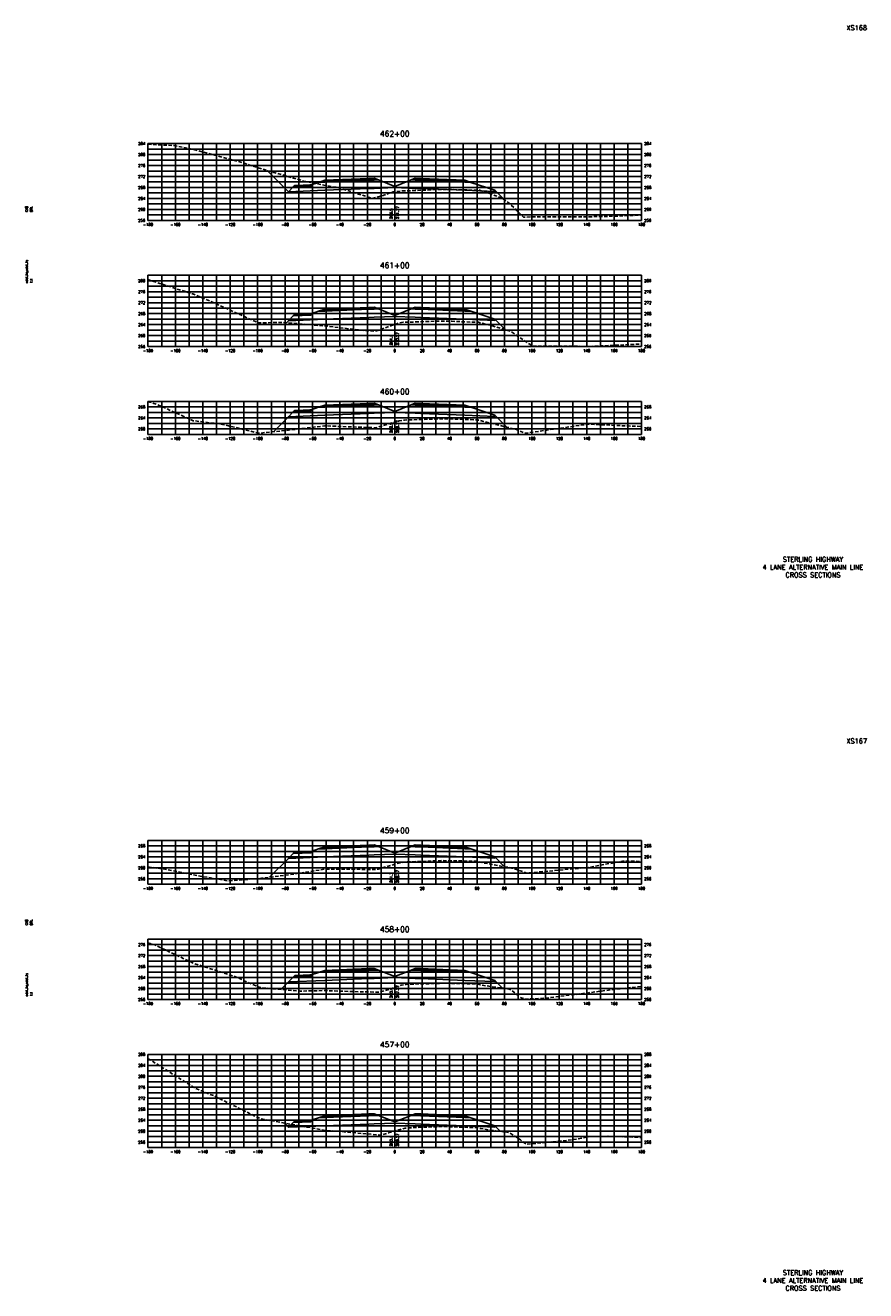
# Model space of a CAD drawing. Extents: x 37 to 9410, y 16 to 8218.
# Tile 77 of 110: x 7337 to 7950, y 3136 to 4058. Entities that reach past the tile are written whole.
import ezdxf
from ezdxf.enums import TextEntityAlignment as Align

# ---------------------------------------------------------------- set-up
doc = ezdxf.new("R2010")
doc.units = 0
doc.header["$LTSCALE"] = 20
doc.header["$MEASUREMENT"] = 0
doc.linetypes.add('HIDDEN_050%', pattern=[0.1875, 0.125, -0.0625])
for name, color, linetype in [('S-AT-TXT175', 6, 'Continuous'), ('S-AT-TXT80', 1, 'Continuous'), ('XDATUM', 3, 'Continuous'), ('XEG', 1, 'HIDDEN_050%'), ('XFG', 2, 'Continuous'), ('XGRID', 251, 'Continuous'), ('XGRIDT', 2, 'Continuous'), ('XREF-BORDER', 7, 'Continuous')]:
    doc.layers.add(name, color=color, linetype=linetype)
doc.styles.add('L100', font='simplex.shx', dxfattribs={"height": 2})
doc.styles.add('L175', font='ROMANSM.shx', dxfattribs={"height": 3.5})
doc.styles.add('L80', font='ROMANSM.shx', dxfattribs={"height": 1.6})

# ---------------------------------------------------------------- blocks, each defined once
blk = doc.blocks.new('03025_00_att1')
at = {"layer": 'S-AT-TXT175', "style": 'L175'}
for tag, p in [('NUM', (32.402, 20.822)), ('LINE1', (30.64, 1.444)), ('LINE2', (30.64, 1.161)), ('LINE3', (30.64, 0.877))]:
    blk.add_attdef(tag, text='', height=0.175, dxfattribs=at).set_placement(p, align=Align.CENTER)
at = {"layer": 'S-AT-TXT80', "style": 'L80'}
for tag, p in [('DESIGNED', (2.094, 14.201)), ('CHECKED', (2.265, 14.201)), ('DRAFTED', (2.436, 14.201)), ('PCTB', (2.094, 11.605)), ('PSCALE', (2.265, 11.605)), ('PVIEW', (2.436, 11.605))]:
    blk.add_attdef(tag, p, '', height=0.08, rotation=90, dxfattribs=at)

msp = doc.modelspace()

# ---------------------------------------------------------------- linework, layer by layer
at = {"layer": 'XDATUM', "flags": 128}
for points in [[(7512.9, 3952.41), (7528.46, 3936.85), (7555.05, 3937.92), (7587.05, 3939.2), (7591.05, 3939.36), (7606.05, 3939.96), (7621.05, 3939.36), (7625.05, 3939.2), (7657.05, 3937.92), (7679.05, 3937.04), (7679.05, 3937.92), (7685.27, 3931.71)], [(7527.02, 3841.42), (7528.46, 3842.85), (7555.05, 3843.92), (7587.05, 3845.2), (7591.05, 3845.36), (7606.05, 3845.96), (7621.05, 3845.36), (7625.05, 3845.2), (7657.05, 3843.92), (7679.05, 3843.04), (7679.05, 3843.92), (7686.6, 3836.37)], [(7517.53, 3761.93), (7528.46, 3772.85), (7555.05, 3773.92), (7587.05, 3775.2), (7591.05, 3775.36), (7606.05, 3775.96), (7621.05, 3775.36), (7625.05, 3775.2), (7657.05, 3773.92), (7679.05, 3773.04), (7679.05, 3773.92), (7687.78, 3765.19)], [(7514.79, 3437.19), (7528.46, 3450.85), (7555.05, 3451.92), (7587.05, 3453.2), (7591.05, 3453.36), (7606.05, 3453.96), (7621.05, 3453.36), (7625.05, 3453.2), (7657.05, 3451.92), (7679.05, 3451.04), (7679.05, 3451.92), (7686.18, 3444.79)], [(7522.97, 3355.36), (7528.46, 3360.85), (7555.05, 3361.92), (7587.05, 3363.2), (7591.05, 3363.36), (7606.05, 3363.96), (7621.05, 3363.36), (7625.05, 3363.2), (7657.05, 3361.92), (7679.05, 3361.04), (7679.05, 3361.92), (7684.67, 3356.3)], [(7525.35, 3257.97), (7528.46, 3254.85), (7555.05, 3255.92), (7587.05, 3257.2), (7591.05, 3257.36), (7606.05, 3257.96), (7621.05, 3257.36), (7625.05, 3257.2), (7657.05, 3255.92), (7679.05, 3255.04), (7679.05, 3255.92), (7683.09, 3251.88)]]:
    msp.add_lwpolyline(points, dxfattribs=at)
at = {"layer": 'XEG', "flags": 128}
for points in [[(7426.05, 3971.5), (7445.19, 3970.52), (7458.39, 3967.97), (7493.04, 3958.71), (7506.4, 3954.3), (7540.9, 3944.31), (7554.4, 3941.72), (7565.36, 3939.74), (7589.67, 3932.04), (7598.87, 3934.58), (7604.77, 3936.73), (7606.05, 3936.93), (7606.56, 3937.01), (7610.99, 3937.43), (7622.61, 3937.82), (7641, 3938.62), (7651.62, 3938.36), (7667.74, 3938.01), (7669.74, 3937.42), (7671.23, 3936.96), (7680.42, 3933.73), (7684.66, 3932.17), (7690.16, 3928), (7699.92, 3918.41), (7716.76, 3918.62), (7732.7, 3918.51), (7746.42, 3918.63), (7760.58, 3918.93), (7786.05, 3919.77)], [(7426.05, 3872.95), (7427.84, 3872.22), (7458.7, 3862.39), (7475.99, 3855.09), (7506.7, 3841.25), (7524.14, 3841.66), (7554.7, 3839.08), (7580.19, 3836.08), (7591.91, 3835.19), (7603.62, 3839.27), (7604.51, 3839.58), (7606.05, 3840.13), (7608.05, 3840.84), (7609.04, 3841.04), (7612.18, 3841.69), (7618.89, 3841.92), (7641.16, 3842.64), (7647.44, 3842.41), (7667.22, 3841.69), (7668.2, 3841.42), (7670.82, 3840.72), (7677.22, 3839.13), (7690.4, 3835.25), (7702.95, 3826.69), (7707.45, 3824.26), (7720.71, 3824.39), (7746.72, 3824.12), (7764.88, 3824.86), (7786.05, 3825.91)], [(7426.05, 3783.79), (7432.15, 3782.08), (7459, 3769.97), (7480.3, 3767.3), (7507, 3760.84), (7528.44, 3763.05), (7555, 3766.21), (7585.72, 3765), (7592.51, 3764.82), (7606, 3768.96), (7606.05, 3768.98), (7607.27, 3769.35), (7609.08, 3769.92), (7609.58, 3769.97), (7613.05, 3770.44), (7616.37, 3770.51), (7640.63, 3771.4), (7643.91, 3771.34), (7666.53, 3770.55), (7667.02, 3770.41), (7670.08, 3769.67), (7688.08, 3765.12), (7693.52, 3763.99), (7695.29, 3763.26), (7695.88, 3763), (7700.96, 3760.79), (7719.37, 3763.43), (7747.02, 3767.44), (7769.19, 3766.44), (7786.05, 3765.75)], [(7426.05, 3444.68), (7436.45, 3443.3), (7459.3, 3438.79), (7484.6, 3434.44), (7507.3, 3436.23), (7532.75, 3439.48), (7555.31, 3443.07), (7588.57, 3442.85), (7593.04, 3442.82), (7594.05, 3443.13), (7606.05, 3446.58), (7609.92, 3447.69), (7613.99, 3448.2), (7614.23, 3448.22), (7640.18, 3449.23), (7641.47, 3449.26), (7664.56, 3448.78), (7665.9, 3448.75), (7669.62, 3447.8), (7669.77, 3447.76), (7691.47, 3443.83), (7691.71, 3443.79), (7702.34, 3440.17), (7702.34, 3440.16), (7702.38, 3440.17), (7747.32, 3444.23), (7773.5, 3449.12), (7786.05, 3448.58)], [(7426.05, 3389.39), (7430.47, 3388.04), (7459.6, 3374.26), (7488.91, 3364.92), (7507.6, 3356.74), (7537.06, 3354.09), (7555.61, 3354.5), (7581.93, 3353.58), (7595.23, 3353.39), (7599.33, 3354.64), (7606.05, 3356.85), (7610.78, 3358.4), (7614.18, 3358.84), (7615.37, 3359.07), (7634.56, 3359.63), (7641.46, 3359.86), (7647.9, 3359.74), (7665.55, 3359.24), (7668.34, 3358.64), (7669.42, 3358.42), (7685.75, 3356.15), (7690.25, 3355.39), (7698.31, 3349.29), (7700.73, 3348.23), (7715.29, 3348.9), (7747.62, 3352.9), (7765.48, 3355.34), (7786.05, 3357.51)], [(7426.05, 3304.99), (7426.79, 3304.59), (7459.9, 3283.62), (7474.65, 3277.52), (7507.91, 3261.14), (7522.51, 3258.47), (7555.91, 3252.51), (7569.25, 3251.62), (7595.84, 3249.03), (7602.01, 3250.93), (7606.05, 3252.14), (7611.25, 3253.7), (7613.74, 3254.12), (7616.11, 3254.49), (7628.86, 3254.92), (7641.1, 3255.4), (7653.52, 3254.94), (7665.48, 3254.56), (7667.26, 3254.22), (7668.59, 3253.93), (7679.47, 3252.33), (7689.11, 3251.13), (7695.96, 3246.9), (7697.73, 3245.59), (7702.09, 3242.36), (7734.96, 3245.59), (7747.93, 3248.04), (7761.8, 3248.29), (7786.05, 3247.46)]]:
    msp.add_lwpolyline(points, dxfattribs=at)
at = {"layer": 'XFG', "flags": 128}
for points in [[(7528.46, 3936.85), (7528.46, 3936.85), (7512.9, 3952.41)], [(7606.05, 3940.7), (7594.1, 3945.48), (7591.05, 3945.36), (7587.05, 3945.2), (7555.05, 3943.92), (7550.48, 3943.73), (7545.05, 3941.92), (7545.05, 3940.92), (7532.01, 3940.4), (7528.46, 3936.85), (7555.05, 3937.92), (7587.05, 3939.2), (7591.05, 3939.36), (7606.05, 3939.96), (7606.05, 3940.7)], [(7545.05, 3941.92), (7544.05, 3941.88), (7544.05, 3941.54), (7534.05, 3941.14), (7534.05, 3941.48), (7533.05, 3941.44), (7532.01, 3940.4), (7545.05, 3940.92), (7545.05, 3941.92)], [(7544.05, 3941.88), (7534.05, 3941.48), (7534.05, 3941.14), (7544.05, 3941.54), (7544.05, 3941.88)], [(7591.05, 3945.7), (7587.05, 3945.54), (7555.05, 3944.26), (7555.05, 3945.26), (7550.48, 3943.73), (7555.05, 3943.92), (7587.05, 3945.2), (7591.05, 3945.36), (7594.1, 3945.48), (7591.05, 3946.7), (7591.05, 3945.7)], [(7591.05, 3946.7), (7587.05, 3946.54), (7555.05, 3945.26), (7555.05, 3944.92), (7587.05, 3946.2), (7591.05, 3946.36), (7591.05, 3946.7)], [(7591.05, 3946.36), (7587.05, 3946.2), (7555.05, 3944.92), (7555.05, 3944.26), (7587.05, 3945.54), (7591.05, 3945.7), (7591.05, 3946.36)], [(7606.05, 3940.7), (7618, 3945.48), (7621.05, 3945.36), (7625.05, 3945.2), (7657.05, 3943.92), (7661.62, 3943.73), (7679.05, 3937.92), (7679.05, 3937.04), (7657.05, 3937.92), (7625.05, 3939.2), (7621.05, 3939.36), (7606.05, 3939.96)], [(7621.05, 3946.7), (7618, 3945.48), (7621.05, 3945.36), (7625.05, 3945.2), (7657.05, 3943.92), (7661.62, 3943.73), (7657.05, 3945.26), (7657.05, 3944.26), (7625.05, 3945.54), (7621.05, 3945.7), (7621.05, 3946.7)], [(7621.05, 3946.7), (7621.05, 3946.36), (7625.05, 3946.2), (7657.05, 3944.92), (7657.05, 3945.26), (7625.05, 3946.54), (7621.05, 3946.7)], [(7621.05, 3946.36), (7621.05, 3945.7), (7625.05, 3945.54), (7657.05, 3944.26), (7657.05, 3944.92), (7625.05, 3946.2), (7621.05, 3946.36)], [(7679.05, 3937.92), (7679.05, 3937.92), (7685.27, 3931.71)], [(7606.05, 3846.7), (7594.1, 3851.48), (7591.05, 3851.36), (7587.05, 3851.2), (7555.05, 3849.92), (7550.48, 3849.73), (7545.05, 3847.92), (7545.05, 3846.92), (7532.01, 3846.4), (7528.46, 3842.85), (7555.05, 3843.92), (7587.05, 3845.2), (7591.05, 3845.36), (7606.05, 3845.96), (7606.05, 3846.7)], [(7545.05, 3847.92), (7544.05, 3847.88), (7544.05, 3847.54), (7534.05, 3847.14), (7534.05, 3847.48), (7533.05, 3847.44), (7532.01, 3846.4), (7545.05, 3846.92), (7545.05, 3847.92)], [(7544.05, 3847.88), (7534.05, 3847.48), (7534.05, 3847.14), (7544.05, 3847.54), (7544.05, 3847.88)], [(7591.05, 3851.7), (7587.05, 3851.54), (7555.05, 3850.26), (7555.05, 3851.26), (7550.48, 3849.73), (7555.05, 3849.92), (7587.05, 3851.2), (7591.05, 3851.36), (7594.1, 3851.48), (7591.05, 3852.7), (7591.05, 3851.7)], [(7591.05, 3852.7), (7587.05, 3852.54), (7555.05, 3851.26), (7555.05, 3850.92), (7587.05, 3852.2), (7591.05, 3852.36), (7591.05, 3852.7)], [(7591.05, 3852.36), (7587.05, 3852.2), (7555.05, 3850.92), (7555.05, 3850.26), (7587.05, 3851.54), (7591.05, 3851.7), (7591.05, 3852.36)], [(7606.05, 3846.7), (7618, 3851.48), (7621.05, 3851.36), (7625.05, 3851.2), (7657.05, 3849.92), (7661.62, 3849.73), (7679.05, 3843.92), (7679.05, 3843.04), (7657.05, 3843.92), (7625.05, 3845.2), (7621.05, 3845.36), (7606.05, 3845.96)], [(7621.05, 3852.7), (7618, 3851.48), (7621.05, 3851.36), (7625.05, 3851.2), (7657.05, 3849.92), (7661.62, 3849.73), (7657.05, 3851.26), (7657.05, 3850.26), (7625.05, 3851.54), (7621.05, 3851.7), (7621.05, 3852.7)], [(7621.05, 3852.7), (7621.05, 3852.36), (7625.05, 3852.2), (7657.05, 3850.92), (7657.05, 3851.26), (7625.05, 3852.54), (7621.05, 3852.7)], [(7621.05, 3852.36), (7621.05, 3851.7), (7625.05, 3851.54), (7657.05, 3850.26), (7657.05, 3850.92), (7625.05, 3852.2), (7621.05, 3852.36)], [(7528.46, 3842.85), (7528.46, 3842.85), (7527.02, 3841.42)], [(7679.05, 3843.92), (7679.05, 3843.92), (7686.6, 3836.37)], [(7591.05, 3781.7), (7587.05, 3781.54), (7555.05, 3780.26), (7555.05, 3781.26), (7550.48, 3779.73), (7555.05, 3779.92), (7587.05, 3781.2), (7591.05, 3781.36), (7594.1, 3781.48), (7591.05, 3782.7), (7591.05, 3781.7)], [(7591.05, 3782.7), (7587.05, 3782.54), (7555.05, 3781.26), (7555.05, 3780.92), (7587.05, 3782.2), (7591.05, 3782.36), (7591.05, 3782.7)], [(7591.05, 3782.36), (7587.05, 3782.2), (7555.05, 3780.92), (7555.05, 3780.26), (7587.05, 3781.54), (7591.05, 3781.7), (7591.05, 3782.36)], [(7621.05, 3782.7), (7618, 3781.48), (7621.05, 3781.36), (7625.05, 3781.2), (7657.05, 3779.92), (7661.62, 3779.73), (7657.05, 3781.26), (7657.05, 3780.26), (7625.05, 3781.54), (7621.05, 3781.7), (7621.05, 3782.7)], [(7621.05, 3782.7), (7621.05, 3782.36), (7625.05, 3782.2), (7657.05, 3780.92), (7657.05, 3781.26), (7625.05, 3782.54), (7621.05, 3782.7)], [(7621.05, 3782.36), (7621.05, 3781.7), (7625.05, 3781.54), (7657.05, 3780.26), (7657.05, 3780.92), (7625.05, 3782.2), (7621.05, 3782.36)], [(7606.05, 3776.7), (7594.1, 3781.48), (7591.05, 3781.36), (7587.05, 3781.2), (7555.05, 3779.92), (7550.48, 3779.73), (7545.05, 3777.92), (7545.05, 3776.92), (7532.01, 3776.4), (7528.46, 3772.85), (7555.05, 3773.92), (7587.05, 3775.2), (7591.05, 3775.36), (7606.05, 3775.96), (7606.05, 3776.7)], [(7545.05, 3777.92), (7544.05, 3777.88), (7544.05, 3777.54), (7534.05, 3777.14), (7534.05, 3777.48), (7533.05, 3777.44), (7532.01, 3776.4), (7545.05, 3776.92), (7545.05, 3777.92)], [(7544.05, 3777.88), (7534.05, 3777.48), (7534.05, 3777.14), (7544.05, 3777.54), (7544.05, 3777.88)], [(7606.05, 3776.7), (7618, 3781.48), (7621.05, 3781.36), (7625.05, 3781.2), (7657.05, 3779.92), (7661.62, 3779.73), (7679.05, 3773.92), (7679.05, 3773.04), (7657.05, 3773.92), (7625.05, 3775.2), (7621.05, 3775.36), (7606.05, 3775.96)], [(7679.05, 3773.92), (7679.05, 3773.92), (7687.78, 3765.19)], [(7528.46, 3772.85), (7528.46, 3772.85), (7517.53, 3761.93)], [(7606.05, 3454.7), (7594.1, 3459.48), (7591.05, 3459.36), (7587.05, 3459.2), (7555.05, 3457.92), (7550.48, 3457.73), (7545.05, 3455.92), (7545.05, 3454.92), (7532.01, 3454.4), (7528.46, 3450.85), (7555.05, 3451.92), (7587.05, 3453.2), (7591.05, 3453.36), (7606.05, 3453.96), (7606.05, 3454.7)], [(7591.05, 3459.7), (7587.05, 3459.54), (7555.05, 3458.26), (7555.05, 3459.26), (7550.48, 3457.73), (7555.05, 3457.92), (7587.05, 3459.2), (7591.05, 3459.36), (7594.1, 3459.48), (7591.05, 3460.7), (7591.05, 3459.7)], [(7591.05, 3460.7), (7587.05, 3460.54), (7555.05, 3459.26), (7555.05, 3458.92), (7587.05, 3460.2), (7591.05, 3460.36), (7591.05, 3460.7)], [(7591.05, 3460.36), (7587.05, 3460.2), (7555.05, 3458.92), (7555.05, 3458.26), (7587.05, 3459.54), (7591.05, 3459.7), (7591.05, 3460.36)], [(7606.05, 3454.7), (7618, 3459.48), (7621.05, 3459.36), (7625.05, 3459.2), (7657.05, 3457.92), (7661.62, 3457.73), (7679.05, 3451.92), (7679.05, 3451.04), (7657.05, 3451.92), (7625.05, 3453.2), (7621.05, 3453.36), (7606.05, 3453.96)], [(7621.05, 3460.7), (7618, 3459.48), (7621.05, 3459.36), (7625.05, 3459.2), (7657.05, 3457.92), (7661.62, 3457.73), (7657.05, 3459.26), (7657.05, 3458.26), (7625.05, 3459.54), (7621.05, 3459.7), (7621.05, 3460.7)], [(7621.05, 3460.7), (7621.05, 3460.36), (7625.05, 3460.2), (7657.05, 3458.92), (7657.05, 3459.26), (7625.05, 3460.54), (7621.05, 3460.7)], [(7621.05, 3460.36), (7621.05, 3459.7), (7625.05, 3459.54), (7657.05, 3458.26), (7657.05, 3458.92), (7625.05, 3460.2), (7621.05, 3460.36)], [(7528.46, 3450.85), (7528.46, 3450.85), (7514.79, 3437.19)], [(7545.05, 3455.92), (7544.05, 3455.88), (7544.05, 3455.54), (7534.05, 3455.14), (7534.05, 3455.48), (7533.05, 3455.44), (7532.01, 3454.4), (7545.05, 3454.92), (7545.05, 3455.92)], [(7544.05, 3455.88), (7534.05, 3455.48), (7534.05, 3455.14), (7544.05, 3455.54), (7544.05, 3455.88)], [(7679.05, 3451.92), (7679.05, 3451.92), (7686.18, 3444.79)], [(7606.05, 3364.7), (7594.1, 3369.48), (7591.05, 3369.36), (7587.05, 3369.2), (7555.05, 3367.92), (7550.48, 3367.73), (7545.05, 3365.92), (7545.05, 3364.92), (7532.01, 3364.4), (7528.46, 3360.85), (7555.05, 3361.92), (7587.05, 3363.2), (7591.05, 3363.36), (7606.05, 3363.96), (7606.05, 3364.7)], [(7591.05, 3369.7), (7587.05, 3369.54), (7555.05, 3368.26), (7555.05, 3369.26), (7550.48, 3367.73), (7555.05, 3367.92), (7587.05, 3369.2), (7591.05, 3369.36), (7594.1, 3369.48), (7591.05, 3370.7), (7591.05, 3369.7)], [(7591.05, 3370.7), (7587.05, 3370.54), (7555.05, 3369.26), (7555.05, 3368.92), (7587.05, 3370.2), (7591.05, 3370.36), (7591.05, 3370.7)], [(7591.05, 3370.36), (7587.05, 3370.2), (7555.05, 3368.92), (7555.05, 3368.26), (7587.05, 3369.54), (7591.05, 3369.7), (7591.05, 3370.36)], [(7606.05, 3364.7), (7618, 3369.48), (7621.05, 3369.36), (7625.05, 3369.2), (7657.05, 3367.92), (7661.62, 3367.73), (7679.05, 3361.92), (7679.05, 3361.04), (7657.05, 3361.92), (7625.05, 3363.2), (7621.05, 3363.36), (7606.05, 3363.96)], [(7621.05, 3370.7), (7618, 3369.48), (7621.05, 3369.36), (7625.05, 3369.2), (7657.05, 3367.92), (7661.62, 3367.73), (7657.05, 3369.26), (7657.05, 3368.26), (7625.05, 3369.54), (7621.05, 3369.7), (7621.05, 3370.7)], [(7621.05, 3370.7), (7621.05, 3370.36), (7625.05, 3370.2), (7657.05, 3368.92), (7657.05, 3369.26), (7625.05, 3370.54), (7621.05, 3370.7)], [(7621.05, 3370.36), (7621.05, 3369.7), (7625.05, 3369.54), (7657.05, 3368.26), (7657.05, 3368.92), (7625.05, 3370.2), (7621.05, 3370.36)], [(7528.46, 3360.85), (7528.46, 3360.85), (7522.97, 3355.36)], [(7545.05, 3365.92), (7544.05, 3365.88), (7544.05, 3365.54), (7534.05, 3365.14), (7534.05, 3365.48), (7533.05, 3365.44), (7532.01, 3364.4), (7545.05, 3364.92), (7545.05, 3365.92)], [(7544.05, 3365.88), (7534.05, 3365.48), (7534.05, 3365.14), (7544.05, 3365.54), (7544.05, 3365.88)], [(7679.05, 3361.92), (7679.05, 3361.92), (7684.67, 3356.3)], [(7528.46, 3254.85), (7528.46, 3254.85), (7525.35, 3257.97)], [(7606.05, 3258.7), (7594.1, 3263.48), (7591.05, 3263.36), (7587.05, 3263.2), (7555.05, 3261.92), (7550.48, 3261.73), (7545.05, 3259.92), (7545.05, 3258.92), (7532.01, 3258.4), (7528.46, 3254.85), (7555.05, 3255.92), (7587.05, 3257.2), (7591.05, 3257.36), (7606.05, 3257.96), (7606.05, 3258.7)], [(7545.05, 3259.92), (7544.05, 3259.88), (7544.05, 3259.54), (7534.05, 3259.14), (7534.05, 3259.48), (7533.05, 3259.44), (7532.01, 3258.4), (7545.05, 3258.92), (7545.05, 3259.92)], [(7544.05, 3259.88), (7534.05, 3259.48), (7534.05, 3259.14), (7544.05, 3259.54), (7544.05, 3259.88)], [(7591.05, 3263.7), (7587.05, 3263.54), (7555.05, 3262.26), (7555.05, 3263.26), (7550.48, 3261.73), (7555.05, 3261.92), (7587.05, 3263.2), (7591.05, 3263.36), (7594.1, 3263.48), (7591.05, 3264.7), (7591.05, 3263.7)], [(7591.05, 3264.7), (7587.05, 3264.54), (7555.05, 3263.26), (7555.05, 3262.92), (7587.05, 3264.2), (7591.05, 3264.36), (7591.05, 3264.7)], [(7591.05, 3264.36), (7587.05, 3264.2), (7555.05, 3262.92), (7555.05, 3262.26), (7587.05, 3263.54), (7591.05, 3263.7), (7591.05, 3264.36)], [(7606.05, 3258.7), (7618, 3263.48), (7621.05, 3263.36), (7625.05, 3263.2), (7657.05, 3261.92), (7661.62, 3261.73), (7679.05, 3255.92), (7679.05, 3255.04), (7657.05, 3255.92), (7625.05, 3257.2), (7621.05, 3257.36), (7606.05, 3257.96)], [(7621.05, 3264.7), (7618, 3263.48), (7621.05, 3263.36), (7625.05, 3263.2), (7657.05, 3261.92), (7661.62, 3261.73), (7657.05, 3263.26), (7657.05, 3262.26), (7625.05, 3263.54), (7621.05, 3263.7), (7621.05, 3264.7)], [(7621.05, 3264.7), (7621.05, 3264.36), (7625.05, 3264.2), (7657.05, 3262.92), (7657.05, 3263.26), (7625.05, 3264.54), (7621.05, 3264.7)], [(7621.05, 3264.36), (7621.05, 3263.7), (7625.05, 3263.54), (7657.05, 3262.26), (7657.05, 3262.92), (7625.05, 3264.2), (7621.05, 3264.36)], [(7679.05, 3255.92), (7679.05, 3255.92), (7683.09, 3251.88)]]:
    msp.add_lwpolyline(points, dxfattribs=at)
at = {"layer": 'XGRID'}
for p, q in [((7426.05, 3916), (7426.05, 3972)), ((7426.05, 3972), (7786.05, 3972)), ((7426.05, 3968), (7786.05, 3968)), ((7436.05, 3916), (7436.05, 3972)), ((7446.05, 3916), (7446.05, 3972)), ((7456.05, 3916), (7456.05, 3972)), ((7466.05, 3916), (7466.05, 3972)), ((7476.05, 3916), (7476.05, 3972)), ((7486.05, 3916), (7486.05, 3972)), ((7496.05, 3916), (7496.05, 3972)), ((7506.05, 3916), (7506.05, 3972)), ((7516.05, 3916), (7516.05, 3972)), ((7526.05, 3916), (7526.05, 3972)), ((7536.05, 3916), (7536.05, 3972)), ((7546.05, 3916), (7546.05, 3972)), ((7556.05, 3916), (7556.05, 3972)), ((7566.05, 3916), (7566.05, 3972)), ((7576.05, 3916), (7576.05, 3972)), ((7586.05, 3916), (7586.05, 3972)), ((7596.05, 3916), (7596.05, 3972)), ((7606.05, 3916), (7606.05, 3972)), ((7616.05, 3916), (7616.05, 3972)), ((7626.05, 3916), (7626.05, 3972)), ((7636.05, 3916), (7636.05, 3972)), ((7646.05, 3916), (7646.05, 3972)), ((7656.05, 3916), (7656.05, 3972)), ((7666.05, 3916), (7666.05, 3972)), ((7676.05, 3916), (7676.05, 3972)), ((7686.05, 3916), (7686.05, 3972)), ((7696.05, 3916), (7696.05, 3972)), ((7706.05, 3916), (7706.05, 3972)), ((7716.05, 3916), (7716.05, 3972)), ((7726.05, 3916), (7726.05, 3972)), ((7736.05, 3916), (7736.05, 3972)), ((7746.05, 3916), (7746.05, 3972)), ((7756.05, 3916), (7756.05, 3972)), ((7766.05, 3916), (7766.05, 3972)), ((7776.05, 3916), (7776.05, 3972)), ((7786.05, 3916), (7786.05, 3972)), ((7426.05, 3964), (7786.05, 3964)), ((7426.05, 3960), (7786.05, 3960)), ((7426.05, 3956), (7786.05, 3956)), ((7426.05, 3952), (7786.05, 3952)), ((7426.05, 3948), (7786.05, 3948)), ((7426.05, 3944), (7786.05, 3944)), ((7426.05, 3940), (7786.05, 3940)), ((7426.05, 3936), (7786.05, 3936)), ((7426.05, 3932), (7786.05, 3932)), ((7426.05, 3928), (7786.05, 3928)), ((7426.05, 3924), (7786.05, 3924)), ((7426.05, 3920), (7786.05, 3920)), ((7426.05, 3916), (7786.05, 3916)), ((7426.05, 3824), (7426.05, 3876)), ((7426.05, 3876), (7786.05, 3876)), ((7436.05, 3824), (7436.05, 3876)), ((7446.05, 3824), (7446.05, 3876)), ((7456.05, 3824), (7456.05, 3876)), ((7466.05, 3824), (7466.05, 3876)), ((7476.05, 3824), (7476.05, 3876)), ((7486.05, 3824), (7486.05, 3876)), ((7496.05, 3824), (7496.05, 3876)), ((7506.05, 3824), (7506.05, 3876)), ((7516.05, 3824), (7516.05, 3876)), ((7526.05, 3824), (7526.05, 3876)), ((7536.05, 3824), (7536.05, 3876)), ((7546.05, 3824), (7546.05, 3876)), ((7556.05, 3824), (7556.05, 3876)), ((7566.05, 3824), (7566.05, 3876)), ((7576.05, 3824), (7576.05, 3876)), ((7586.05, 3824), (7586.05, 3876)), ((7596.05, 3824), (7596.05, 3876)), ((7606.05, 3824), (7606.05, 3876)), ((7616.05, 3824), (7616.05, 3876)), ((7626.05, 3824), (7626.05, 3876)), ((7636.05, 3824), (7636.05, 3876)), ((7646.05, 3824), (7646.05, 3876)), ((7656.05, 3824), (7656.05, 3876)), ((7666.05, 3824), (7666.05, 3876)), ((7676.05, 3824), (7676.05, 3876)), ((7686.05, 3824), (7686.05, 3876)), ((7696.05, 3824), (7696.05, 3876)), ((7706.05, 3824), (7706.05, 3876)), ((7716.05, 3824), (7716.05, 3876)), ((7726.05, 3824), (7726.05, 3876)), ((7736.05, 3824), (7736.05, 3876)), ((7746.05, 3824), (7746.05, 3876)), ((7756.05, 3824), (7756.05, 3876)), ((7766.05, 3824), (7766.05, 3876)), ((7776.05, 3824), (7776.05, 3876)), ((7786.05, 3824), (7786.05, 3876)), ((7426.05, 3872), (7786.05, 3872)), ((7426.05, 3868), (7786.05, 3868)), ((7426.05, 3864), (7786.05, 3864)), ((7426.05, 3860), (7786.05, 3860)), ((7426.05, 3856), (7786.05, 3856)), ((7426.05, 3852), (7786.05, 3852)), ((7426.05, 3848), (7786.05, 3848)), ((7426.05, 3844), (7786.05, 3844)), ((7426.05, 3840), (7786.05, 3840)), ((7426.05, 3836), (7786.05, 3836)), ((7426.05, 3832), (7786.05, 3832)), ((7426.05, 3828), (7786.05, 3828)), ((7426.05, 3824), (7786.05, 3824)), ((7426.05, 3760), (7426.05, 3784)), ((7426.05, 3784), (7786.05, 3784)), ((7436.05, 3760), (7436.05, 3784)), ((7446.05, 3760), (7446.05, 3784)), ((7456.05, 3760), (7456.05, 3784)), ((7466.05, 3760), (7466.05, 3784)), ((7476.05, 3760), (7476.05, 3784)), ((7486.05, 3760), (7486.05, 3784)), ((7496.05, 3760), (7496.05, 3784)), ((7506.05, 3760), (7506.05, 3784)), ((7516.05, 3760), (7516.05, 3784)), ((7526.05, 3760), (7526.05, 3784)), ((7536.05, 3760), (7536.05, 3784)), ((7546.05, 3760), (7546.05, 3784)), ((7556.05, 3760), (7556.05, 3784)), ((7566.05, 3760), (7566.05, 3784)), ((7576.05, 3760), (7576.05, 3784)), ((7586.05, 3760), (7586.05, 3784)), ((7596.05, 3760), (7596.05, 3784)), ((7606.05, 3760), (7606.05, 3784)), ((7616.05, 3760), (7616.05, 3784)), ((7626.05, 3760), (7626.05, 3784)), ((7636.05, 3760), (7636.05, 3784)), ((7646.05, 3760), (7646.05, 3784)), ((7656.05, 3760), (7656.05, 3784)), ((7666.05, 3760), (7666.05, 3784)), ((7676.05, 3760), (7676.05, 3784)), ((7686.05, 3760), (7686.05, 3784)), ((7696.05, 3760), (7696.05, 3784)), ((7706.05, 3760), (7706.05, 3784)), ((7716.05, 3760), (7716.05, 3784)), ((7726.05, 3760), (7726.05, 3784)), ((7736.05, 3760), (7736.05, 3784)), ((7746.05, 3760), (7746.05, 3784)), ((7756.05, 3760), (7756.05, 3784)), ((7766.05, 3760), (7766.05, 3784)), ((7776.05, 3760), (7776.05, 3784)), ((7786.05, 3760), (7786.05, 3784)), ((7426.05, 3780), (7786.05, 3780)), ((7426.05, 3776), (7786.05, 3776)), ((7426.05, 3772), (7786.05, 3772)), ((7426.05, 3768), (7786.05, 3768)), ((7426.05, 3764), (7786.05, 3764)), ((7426.05, 3760), (7786.05, 3760)), ((7426.05, 3432), (7426.05, 3464)), ((7426.05, 3464), (7786.05, 3464)), ((7426.05, 3460), (7786.05, 3460)), ((7436.05, 3432), (7436.05, 3464)), ((7446.05, 3432), (7446.05, 3464)), ((7456.05, 3432), (7456.05, 3464)), ((7466.05, 3432), (7466.05, 3464)), ((7476.05, 3432), (7476.05, 3464)), ((7486.05, 3432), (7486.05, 3464)), ((7496.05, 3432), (7496.05, 3464)), ((7506.05, 3432), (7506.05, 3464)), ((7516.05, 3432), (7516.05, 3464)), ((7526.05, 3432), (7526.05, 3464)), ((7536.05, 3432), (7536.05, 3464)), ((7546.05, 3432), (7546.05, 3464)), ((7556.05, 3432), (7556.05, 3464)), ((7566.05, 3432), (7566.05, 3464)), ((7576.05, 3432), (7576.05, 3464)), ((7586.05, 3432), (7586.05, 3464)), ((7596.05, 3432), (7596.05, 3464)), ((7606.05, 3432), (7606.05, 3464)), ((7616.05, 3432), (7616.05, 3464)), ((7626.05, 3432), (7626.05, 3464)), ((7636.05, 3432), (7636.05, 3464)), ((7646.05, 3432), (7646.05, 3464)), ((7656.05, 3432), (7656.05, 3464)), ((7666.05, 3432), (7666.05, 3464)), ((7676.05, 3432), (7676.05, 3464)), ((7686.05, 3432), (7686.05, 3464)), ((7696.05, 3432), (7696.05, 3464)), ((7706.05, 3432), (7706.05, 3464)), ((7716.05, 3432), (7716.05, 3464)), ((7726.05, 3432), (7726.05, 3464)), ((7736.05, 3432), (7736.05, 3464)), ((7746.05, 3432), (7746.05, 3464)), ((7756.05, 3432), (7756.05, 3464)), ((7766.05, 3432), (7766.05, 3464)), ((7776.05, 3432), (7776.05, 3464)), ((7786.05, 3432), (7786.05, 3464)), ((7426.05, 3456), (7786.05, 3456)), ((7426.05, 3452), (7786.05, 3452)), ((7426.05, 3448), (7786.05, 3448)), ((7426.05, 3444), (7786.05, 3444)), ((7426.05, 3440), (7786.05, 3440)), ((7426.05, 3436), (7786.05, 3436)), ((7426.05, 3432), (7786.05, 3432)), ((7426.05, 3348), (7426.05, 3392)), ((7426.05, 3392), (7786.05, 3392)), ((7426.05, 3388), (7786.05, 3388)), ((7436.05, 3348), (7436.05, 3392)), ((7446.05, 3348), (7446.05, 3392)), ((7456.05, 3348), (7456.05, 3392)), ((7466.05, 3348), (7466.05, 3392)), ((7476.05, 3348), (7476.05, 3392)), ((7486.05, 3348), (7486.05, 3392)), ((7496.05, 3348), (7496.05, 3392)), ((7506.05, 3348), (7506.05, 3392)), ((7516.05, 3348), (7516.05, 3392)), ((7526.05, 3348), (7526.05, 3392)), ((7536.05, 3348), (7536.05, 3392)), ((7546.05, 3348), (7546.05, 3392)), ((7556.05, 3348), (7556.05, 3392)), ((7566.05, 3348), (7566.05, 3392)), ((7576.05, 3348), (7576.05, 3392)), ((7586.05, 3348), (7586.05, 3392)), ((7596.05, 3348), (7596.05, 3392)), ((7606.05, 3348), (7606.05, 3392)), ((7616.05, 3348), (7616.05, 3392)), ((7626.05, 3348), (7626.05, 3392)), ((7636.05, 3348), (7636.05, 3392)), ((7646.05, 3348), (7646.05, 3392)), ((7656.05, 3348), (7656.05, 3392)), ((7666.05, 3348), (7666.05, 3392)), ((7676.05, 3348), (7676.05, 3392)), ((7686.05, 3348), (7686.05, 3392)), ((7696.05, 3348), (7696.05, 3392)), ((7706.05, 3348), (7706.05, 3392)), ((7716.05, 3348), (7716.05, 3392)), ((7726.05, 3348), (7726.05, 3392)), ((7736.05, 3348), (7736.05, 3392)), ((7746.05, 3348), (7746.05, 3392)), ((7756.05, 3348), (7756.05, 3392)), ((7766.05, 3348), (7766.05, 3392)), ((7776.05, 3348), (7776.05, 3392)), ((7786.05, 3348), (7786.05, 3392)), ((7426.05, 3384), (7786.05, 3384)), ((7426.05, 3380), (7786.05, 3380)), ((7426.05, 3376), (7786.05, 3376)), ((7426.05, 3372), (7786.05, 3372)), ((7426.05, 3368), (7786.05, 3368)), ((7426.05, 3364), (7786.05, 3364)), ((7426.05, 3360), (7786.05, 3360)), ((7426.05, 3356), (7786.05, 3356)), ((7426.05, 3352), (7786.05, 3352)), ((7426.05, 3348), (7786.05, 3348)), ((7426.05, 3240), (7426.05, 3308)), ((7426.05, 3308), (7786.05, 3308)), ((7426.05, 3304), (7786.05, 3304)), ((7436.05, 3240), (7436.05, 3308)), ((7446.05, 3240), (7446.05, 3308)), ((7456.05, 3240), (7456.05, 3308)), ((7466.05, 3240), (7466.05, 3308)), ((7476.05, 3240), (7476.05, 3308)), ((7486.05, 3240), (7486.05, 3308)), ((7496.05, 3240), (7496.05, 3308)), ((7506.05, 3240), (7506.05, 3308)), ((7516.05, 3240), (7516.05, 3308)), ((7526.05, 3240), (7526.05, 3308)), ((7536.05, 3240), (7536.05, 3308)), ((7546.05, 3240), (7546.05, 3308)), ((7556.05, 3240), (7556.05, 3308)), ((7566.05, 3240), (7566.05, 3308)), ((7576.05, 3240), (7576.05, 3308)), ((7586.05, 3240), (7586.05, 3308)), ((7596.05, 3240), (7596.05, 3308)), ((7606.05, 3240), (7606.05, 3308)), ((7616.05, 3240), (7616.05, 3308)), ((7626.05, 3240), (7626.05, 3308)), ((7636.05, 3240), (7636.05, 3308)), ((7646.05, 3240), (7646.05, 3308)), ((7656.05, 3240), (7656.05, 3308)), ((7666.05, 3240), (7666.05, 3308)), ((7676.05, 3240), (7676.05, 3308)), ((7686.05, 3240), (7686.05, 3308)), ((7696.05, 3240), (7696.05, 3308)), ((7706.05, 3240), (7706.05, 3308)), ((7716.05, 3240), (7716.05, 3308)), ((7726.05, 3240), (7726.05, 3308)), ((7736.05, 3240), (7736.05, 3308)), ((7746.05, 3240), (7746.05, 3308)), ((7756.05, 3240), (7756.05, 3308)), ((7766.05, 3240), (7766.05, 3308)), ((7776.05, 3240), (7776.05, 3308)), ((7786.05, 3240), (7786.05, 3308)), ((7426.05, 3300), (7786.05, 3300)), ((7426.05, 3296), (7786.05, 3296)), ((7426.05, 3292), (7786.05, 3292)), ((7426.05, 3288), (7786.05, 3288)), ((7426.05, 3284), (7786.05, 3284)), ((7426.05, 3280), (7786.05, 3280)), ((7426.05, 3276), (7786.05, 3276)), ((7426.05, 3272), (7786.05, 3272)), ((7426.05, 3268), (7786.05, 3268)), ((7426.05, 3264), (7786.05, 3264)), ((7426.05, 3260), (7786.05, 3260)), ((7426.05, 3256), (7786.05, 3256)), ((7426.05, 3252), (7786.05, 3252)), ((7426.05, 3248), (7786.05, 3248)), ((7426.05, 3244), (7786.05, 3244)), ((7426.05, 3240), (7786.05, 3240))]:
    msp.add_line(p, q, dxfattribs=at)

# ---------------------------------------------------------------- block references
at = {"layer": 'XREF-BORDER'}
ref = msp.add_blockref('03025_00_att1', (7296.45, 3638.23), dxfattribs=dict(at, xscale=20, yscale=20, zscale=20))
ref.add_attrib('LINE1', 'STERLING HIGHWAY', dxfattribs={"layer": 'S-AT-TXT175', "height": 3.5, "style": 'L175'}).set_placement((7911.07, 3667.1), align=Align.CENTER)
ref.add_attrib('LINE2', '4 LANE ALTERNATIVE MAIN LINE', dxfattribs={"layer": 'S-AT-TXT175', "height": 3.5, "style": 'L175'}).set_placement((7911.07, 3661.44), align=Align.CENTER)
ref.add_attrib('LINE3', 'CROSS SECTIONS', dxfattribs={"layer": 'S-AT-TXT175', "height": 3.5, "style": 'L175'}).set_placement((7911.07, 3655.77), align=Align.CENTER)
ref.add_attrib('NUM', 'XS168', dxfattribs={"layer": 'S-AT-TXT175', "height": 3.5, "style": 'L175'}).set_placement((7943, 4054.66), align=Align.CENTER)
ref.add_attrib('DESIGNED', 'CAB', (7338.34, 3922.25), dxfattribs={"layer": 'S-AT-TXT80', "height": 1.6, "rotation": 90, "style": 'L80'})
ref.add_attrib('CHECKED', 'DRL', (7341.75, 3922.25), dxfattribs={"layer": 'S-AT-TXT80', "height": 1.6, "rotation": 90, "style": 'L80'})
ref.add_attrib('PCTB', 'adot_hs,adot_fs', (7338.34, 3870.32), dxfattribs={"layer": 'S-AT-TXT80', "height": 1.6, "rotation": 90, "style": 'L80'})
ref.add_attrib('PSCALE', '1:1', (7341.75, 3870.32), dxfattribs={"layer": 'S-AT-TXT80', "height": 1.6, "rotation": 90, "style": 'L80'})
ref = msp.add_blockref('03025_00_att1', (7296.45, 3118.23), dxfattribs=dict(at, xscale=20, yscale=20, zscale=20))
ref.add_attrib('LINE1', 'STERLING HIGHWAY', dxfattribs={"layer": 'S-AT-TXT175', "height": 3.5, "style": 'L175'}).set_placement((7911.07, 3147.1), align=Align.CENTER)
ref.add_attrib('LINE2', '4 LANE ALTERNATIVE MAIN LINE', dxfattribs={"layer": 'S-AT-TXT175', "height": 3.5, "style": 'L175'}).set_placement((7911.07, 3141.44), align=Align.CENTER)
ref.add_attrib('LINE3', 'CROSS SECTIONS', dxfattribs={"layer": 'S-AT-TXT175', "height": 3.5, "style": 'L175'}).set_placement((7911.07, 3135.77), align=Align.CENTER)
ref.add_attrib('NUM', 'XS167', dxfattribs={"layer": 'S-AT-TXT175', "height": 3.5, "style": 'L175'}).set_placement((7943, 3534.66), align=Align.CENTER)
ref.add_attrib('DESIGNED', 'CAB', (7338.34, 3402.25), dxfattribs={"layer": 'S-AT-TXT80', "height": 1.6, "rotation": 90, "style": 'L80'})
ref.add_attrib('CHECKED', 'DRL', (7341.75, 3402.25), dxfattribs={"layer": 'S-AT-TXT80', "height": 1.6, "rotation": 90, "style": 'L80'})
ref.add_attrib('PCTB', 'adot_hs,adot_fs', (7338.34, 3350.32), dxfattribs={"layer": 'S-AT-TXT80', "height": 1.6, "rotation": 90, "style": 'L80'})
ref.add_attrib('PSCALE', '1:1', (7341.75, 3350.32), dxfattribs={"layer": 'S-AT-TXT80', "height": 1.6, "rotation": 90, "style": 'L80'})

# ---------------------------------------------------------------- texts
at = {"layer": 'XGRIDT', "style": 'L100'}
for s, p in [('462+00', (7606.05, 3976)), ('461+00', (7606.05, 3880)), ('460+00', (7606.05, 3788)), ('459+00', (7606.05, 3468)), ('458+00', (7606.05, 3396)), ('457+00', (7606.05, 3312))]:
    msp.add_text(s, height=4, dxfattribs=at).set_placement(p, align=Align.BOTTOM_CENTER)
for s, p in [('284', (7424.05, 3972)), ('280', (7424.05, 3964)), ('276', (7424.05, 3956)), ('272', (7424.05, 3948)), ('268', (7424.05, 3940)), ('264', (7424.05, 3932)), ('260', (7424.05, 3924)), ('256', (7424.05, 3916)), ('280', (7424.05, 3872)), ('276', (7424.05, 3864)), ('272', (7424.05, 3856)), ('268', (7424.05, 3848)), ('264', (7424.05, 3840)), ('260', (7424.05, 3832)), ('256', (7424.05, 3824)), ('268', (7424.05, 3780)), ('264', (7424.05, 3772)), ('260', (7424.05, 3764)), ('268', (7424.05, 3460)), ('264', (7424.05, 3452)), ('260', (7424.05, 3444)), ('256', (7424.05, 3436)), ('276', (7424.05, 3388)), ('272', (7424.05, 3380)), ('268', (7424.05, 3372)), ('264', (7424.05, 3364)), ('260', (7424.05, 3356)), ('256', (7424.05, 3348)), ('288', (7424.05, 3308)), ('284', (7424.05, 3300)), ('280', (7424.05, 3292)), ('276', (7424.05, 3284)), ('272', (7424.05, 3276)), ('268', (7424.05, 3268)), ('264', (7424.05, 3260)), ('260', (7424.05, 3252)), ('256', (7424.05, 3244))]:
    msp.add_text(s, height=2, dxfattribs=at).set_placement(p, align=Align.MIDDLE_RIGHT)
for s, p in [('284', (7788.05, 3972)), ('280', (7788.05, 3964)), ('276', (7788.05, 3956)), ('272', (7788.05, 3948)), ('268', (7788.05, 3940)), ('264', (7788.05, 3932)), ('260', (7788.05, 3924)), ('256', (7788.05, 3916)), ('280', (7788.05, 3872)), ('276', (7788.05, 3864)), ('272', (7788.05, 3856)), ('268', (7788.05, 3848)), ('264', (7788.05, 3840)), ('260', (7788.05, 3832)), ('256', (7788.05, 3824)), ('268', (7788.05, 3780)), ('264', (7788.05, 3772)), ('260', (7788.05, 3764)), ('268', (7788.05, 3460)), ('264', (7788.05, 3452)), ('260', (7788.05, 3444)), ('256', (7788.05, 3436)), ('276', (7788.05, 3388)), ('272', (7788.05, 3380)), ('268', (7788.05, 3372)), ('264', (7788.05, 3364)), ('260', (7788.05, 3356)), ('256', (7788.05, 3348)), ('288', (7788.05, 3308)), ('284', (7788.05, 3300)), ('280', (7788.05, 3292)), ('276', (7788.05, 3284)), ('272', (7788.05, 3276)), ('268', (7788.05, 3268)), ('264', (7788.05, 3260)), ('260', (7788.05, 3252)), ('256', (7788.05, 3244))]:
    msp.add_text(s, height=2, dxfattribs=at).set_placement(p, align=Align.MIDDLE_LEFT)
for s, p in [('266.5', (7605.05, 3917)), ('264.1', (7605.05, 3825)), ('262.5', (7605.05, 3761)), ('261.3', (7605.05, 3433)), ('260.4', (7605.05, 3349)), ('260.1', (7605.05, 3241))]:
    msp.add_text(s, height=2, rotation=90, dxfattribs=at).set_placement(p, align=Align.BOTTOM_LEFT)
for s, p in [('271.27', (7607.05, 3917)), ('270.27', (7607.05, 3825)), ('269.27', (7607.05, 3761)), ('268.27', (7607.05, 3433)), ('267.27', (7607.05, 3349)), ('266.27', (7607.05, 3241))]:
    msp.add_text(s, height=2, rotation=90, dxfattribs=at).set_placement(p, align=Align.TOP_LEFT)
for s, p in [('-180', (7426.05, 3914)), ('-160', (7446.05, 3914)), ('-140', (7466.05, 3914)), ('-120', (7486.05, 3914)), ('-100', (7506.05, 3914)), ('-80', (7526.05, 3914)), ('-60', (7546.05, 3914)), ('-40', (7566.05, 3914)), ('-20', (7586.05, 3914)), ('0', (7606.05, 3914)), ('20', (7626.05, 3914)), ('40', (7646.05, 3914)), ('60', (7666.05, 3914)), ('80', (7686.05, 3914)), ('100', (7706.05, 3914)), ('120', (7726.05, 3914)), ('140', (7746.05, 3914)), ('160', (7766.05, 3914)), ('180', (7786.05, 3914)), ('-180', (7426.05, 3822)), ('-160', (7446.05, 3822)), ('-140', (7466.05, 3822)), ('-120', (7486.05, 3822)), ('-100', (7506.05, 3822)), ('-80', (7526.05, 3822)), ('-60', (7546.05, 3822)), ('-40', (7566.05, 3822)), ('-20', (7586.05, 3822)), ('0', (7606.05, 3822)), ('20', (7626.05, 3822)), ('40', (7646.05, 3822)), ('60', (7666.05, 3822)), ('80', (7686.05, 3822)), ('100', (7706.05, 3822)), ('120', (7726.05, 3822)), ('140', (7746.05, 3822)), ('160', (7766.05, 3822)), ('180', (7786.05, 3822)), ('-180', (7426.05, 3758)), ('-160', (7446.05, 3758)), ('-140', (7466.05, 3758)), ('-120', (7486.05, 3758)), ('-100', (7506.05, 3758)), ('-80', (7526.05, 3758)), ('-60', (7546.05, 3758)), ('-40', (7566.05, 3758)), ('-20', (7586.05, 3758)), ('0', (7606.05, 3758)), ('20', (7626.05, 3758)), ('40', (7646.05, 3758)), ('60', (7666.05, 3758)), ('80', (7686.05, 3758)), ('100', (7706.05, 3758)), ('120', (7726.05, 3758)), ('140', (7746.05, 3758)), ('160', (7766.05, 3758)), ('180', (7786.05, 3758)), ('-180', (7426.05, 3430)), ('-160', (7446.05, 3430)), ('-140', (7466.05, 3430)), ('-120', (7486.05, 3430)), ('-100', (7506.05, 3430)), ('-80', (7526.05, 3430)), ('-60', (7546.05, 3430)), ('-40', (7566.05, 3430)), ('-20', (7586.05, 3430)), ('0', (7606.05, 3430)), ('20', (7626.05, 3430)), ('40', (7646.05, 3430)), ('60', (7666.05, 3430)), ('80', (7686.05, 3430)), ('100', (7706.05, 3430)), ('120', (7726.05, 3430)), ('140', (7746.05, 3430)), ('160', (7766.05, 3430)), ('180', (7786.05, 3430)), ('-180', (7426.05, 3346)), ('-160', (7446.05, 3346)), ('-140', (7466.05, 3346)), ('-120', (7486.05, 3346)), ('-100', (7506.05, 3346)), ('-80', (7526.05, 3346)), ('-60', (7546.05, 3346)), ('-40', (7566.05, 3346)), ('-20', (7586.05, 3346)), ('0', (7606.05, 3346)), ('20', (7626.05, 3346)), ('40', (7646.05, 3346)), ('60', (7666.05, 3346)), ('80', (7686.05, 3346)), ('100', (7706.05, 3346)), ('120', (7726.05, 3346)), ('140', (7746.05, 3346)), ('160', (7766.05, 3346)), ('180', (7786.05, 3346)), ('-180', (7426.05, 3238)), ('-160', (7446.05, 3238)), ('-140', (7466.05, 3238)), ('-120', (7486.05, 3238)), ('-100', (7506.05, 3238)), ('-80', (7526.05, 3238)), ('-60', (7546.05, 3238)), ('-40', (7566.05, 3238)), ('-20', (7586.05, 3238)), ('0', (7606.05, 3238)), ('20', (7626.05, 3238)), ('40', (7646.05, 3238)), ('60', (7666.05, 3238)), ('80', (7686.05, 3238)), ('100', (7706.05, 3238)), ('120', (7726.05, 3238)), ('140', (7746.05, 3238)), ('160', (7766.05, 3238)), ('180', (7786.05, 3238))]:
    msp.add_text(s, height=2, dxfattribs=at).set_placement(p, align=Align.TOP_CENTER)

doc.saveas('drawing.dxf')
